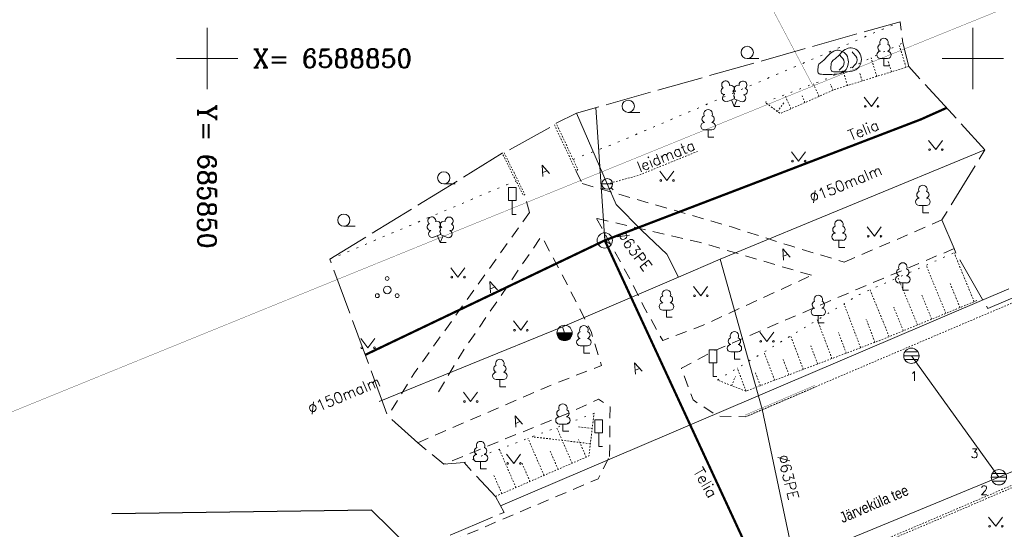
# Model space of a CAD drawing. Header units: metres. Extents: x 685671 to 686635, y 6588408 to 6589199.
# Tile 15 of 34: x 685838 to 685902, y 6588819 to 6588853. Entities that reach past the tile are written whole.
import ezdxf
from ezdxf.enums import TextEntityAlignment as Align

# ---------------------------------------------------------------- set-up
doc = ezdxf.new("R2010")
doc.units = ezdxf.units.M
for name, pattern in [('Kohtla-Järve PPA ühishoone G20$0$AAREKIVI', [0.02001, 0.01, -1e-05, 0.01]), ('Kohtla-Järve PPA ühishoone G20$0$ASFBET', [2.5, 1.5, -1]), ('Kohtla-Järve PPA ühishoone G20$0$KATASTRIPIIR', [7, 4, -1, 1, -1]), ('Kohtla-Järve PPA ühishoone G20$0$KOLVIK', [1.25, 0.25, -1]), ('Kohtla-Järve PPA ühishoone G20$0$NOLVAALL', [1.2, 0.2, -1]), ('Kohtla-Järve PPA ühishoone G20$0$NOLVAKRIIPS', [0.02001, 0.01, -1e-05, 0.01]), ('Kohtla-Järve PPA ühishoone G20$0$NOLVAPEAL', [0.02001, 0.01, -1e-05, 0.01]), ('Kohtla-Järve PPA ühishoone G20$0$TOOPIIR', [7, 6, -1]), ('Kohtla-Järve PPA ühishoone G20$0$VIITJOON', [0.02001, 0.01, -1e-05, 0.01])]:
    doc.linetypes.add(name, pattern=pattern)
doc.layers.add('CON_hoone', color=7, linetype='Continuous')
doc.layers.add('CON_sõidutee_äärekivi_8cm', color=1, linetype='Continuous')
for name, color, linetype, lineweight in [('Kohtla-Järve PPA ühishoone G20$0$HALJASTUS', 250, 'Continuous', 13), ('Kohtla-Järve PPA ühishoone G20$0$LIIKLUS', 250, 'Continuous', 13), ('Kohtla-Järve PPA ühishoone G20$0$MPKAABEL', 250, 'Continuous', 13), ('Kohtla-Järve PPA ühishoone G20$0$PIIR', 224, 'Continuous', 13), ('Kohtla-Järve PPA ühishoone G20$0$PUU', 250, 'Continuous', 13), ('Kohtla-Järve PPA ühishoone G20$0$RELJEEF', 250, 'Continuous', 13), ('Kohtla-Järve PPA ühishoone G20$0$SIKAEV', 250, 'Continuous', 13), ('Kohtla-Järve PPA ühishoone G20$0$SITRASS', 250, 'Continuous', 13), ('Kohtla-Järve PPA ühishoone G20$0$SKKAEV', 250, 'Continuous', 13), ('Kohtla-Järve PPA ühishoone G20$0$SKTRASS', 250, 'Continuous', 13), ('Kohtla-Järve PPA ühishoone G20$0$TEE', 250, 'Continuous', 13), ('Kohtla-Järve PPA ühishoone G20$0$TORUNR', 250, 'Continuous', 13), ('Kohtla-Järve PPA ühishoone G20$0$VKAEV', 250, 'Continuous', 13), ('Kohtla-Järve PPA ühishoone G20$0$VORK', 250, 'Continuous', 13), ('Kohtla-Järve PPA ühishoone G20$0$VTRASS', 250, 'Continuous', 13)]:
    doc.layers.add(name, color=color, linetype=linetype, lineweight=lineweight)
doc.layers.add('Kohtla-Järve PPA ühishoone G20$0$MOOTPIIR', color=250, linetype='Continuous', lineweight=13, plot=False)
doc.styles.add('Kohtla-Järve PPA ühishoone G20$0$romanc', font='romanc.shx')
doc.styles.add('Kohtla-Järve PPA ühishoone G20$0$romans', font='romans.shx')
doc.linetypes.add('Kohtla-Järve PPA ühishoone G20$0$-S-', pattern='A,10,-1.5,["S",Kohtla-Järve PPA ühishoone G20$0$romans,S=1.4,R=0,X=-0.7,Y=-0.7],-1.5,10,-3', length=26)
doc.linetypes.add('Kohtla-Järve PPA ühishoone G20$0$-SK-', pattern='A,10,-1.5,["SK",Kohtla-Järve PPA ühishoone G20$0$romans,S=1.4,R=0,X=-1.4,Y=-0.7],-1.5,10,-3', length=26)
doc.linetypes.add('Kohtla-Järve PPA ühishoone G20$0$-V-', pattern='A,10,-1.5,["V",Kohtla-Järve PPA ühishoone G20$0$romans,S=1.4,R=0,X=-0.7,Y=-0.7],-1.5,10,-3', length=26)
doc.linetypes.add('Kohtla-Järve PPA ühishoone G20$0$KAITSETORU', pattern='A,0,0,[153,mkm.shx,S=0.075,R=0,X=0,Y=0],-0.15,[153,mkm.shx,S=0.075,R=0,X=0,Y=0],-0.15,[153,mkm.shx,S=0.075,R=0,X=0,Y=0],-0.15,[153,mkm.shx,S=0.075,R=0,X=0,Y=0],-0.15,[153,mkm.shx,S=0.075,R=0,X=0,Y=0],-0.15,[153,mkm.shx,S=0.075,R=0,X=0,Y=0],-0.15,[152,mkm.shx,S=0.075,R=0,X=0,Y=0],-1.2', length=2.1)
doc.linetypes.add('Kohtla-Järve PPA ühishoone G20$0$MP_KBL', pattern='A,8,-2,[138,mkm.shx,S=1,R=0,X=0,Y=0],6,[138,mkm.shx,S=1,R=180,X=0,Y=0],-2', length=18)
doc.linetypes.add('Kohtla-Järve PPA ühishoone G20$0$SI_KBL', pattern='A,8,-2,4,[132,mkm.shx,S=0.5,R=0,X=0,Y=0],4,-2', length=20)

# ---------------------------------------------------------------- blocks, each defined once
blk = doc.blocks.new('Kohtla-Järve PPA ühishoone G20$0$VKORIS')
at = {"color": 0, "linetype": 'Continuous'}
for p, q in [((0, 4), (0, -4)), ((-4, 0), (4, 0))]:
    blk.add_line(p, q, dxfattribs=at)
blk = doc.blocks.new('Kohtla-Järve PPA ühishoone G20$0$MURU')
at = {"color": 0, "linetype": 'Continuous'}
for p, q in [((-0.93, 1.21), (0, 0)), ((0, 0), (0.89, 1.21))]:
    blk.add_line(p, q, dxfattribs=at)
for centre in [(-0.8, 0), (0.86, 0)]:
    blk.add_ellipse(centre, major_axis=(0.0778, 0.0778), ratio=1, start_param=5.497787, end_param=11.780972, dxfattribs=at)
blk = doc.blocks.new('Kohtla-Järve PPA ühishoone G20$0$REKAEV')
at = {"layer": 'Kohtla-Järve PPA ühishoone G20$0$SKKAEV', "linetype": 'Continuous'}
for p, q in [((0.86, 0.5), (-0.86, 0.5)), ((-1, 0), (1, 0)), ((0.86, -0.5), (-0.86, -0.5))]:
    blk.add_line(p, q, dxfattribs=at)
blk.add_circle((0, 0), 1, dxfattribs=at)
blk = doc.blocks.new('Kohtla-Järve PPA ühishoone G20$0$PQQSAS')
at = {"color": 0, "linetype": 'Continuous'}
for centre, radius in [((0, 1.5), 0.25), ((0, 0), 0.5), ((-1.3, -0.75), 0.25), ((1.3, -0.75), 0.25)]:
    blk.add_circle(centre, radius, dxfattribs=at)
blk = doc.blocks.new('Kohtla-Järve PPA ühishoone G20$0$LEHTP2')
at = {"layer": 'Kohtla-Järve PPA ühishoone G20$0$PUU', "linetype": 'Continuous'}
for p, q in [((-0.88, 0.67), (0.01, 1.02)), ((0, 0), (-0.35, 0.88)), ((0, 0), (0.36, 0.88)), ((0.76, 0), (0, 0)), ((0.01, 1.02), (0.89, 0.66))]:
    blk.add_line(p, q, dxfattribs=at)
at = {"layer": 'Kohtla-Järve PPA ühishoone G20$0$PUU', "linetype": 'Continuous', "flags": 128}
blk.add_lwpolyline([(0.01, 2.01), (-0.03, 1.86), (-0.03, 1.82), (-0.01, 1.76), (0.03, 1.69), (0.04, 1.65), (0.01, 1.58), (-0.04, 1.48), (-0.05, 1.43), (-0.04, 1.4), (-0.02, 1.34), (0.05, 1.22), (0.06, 1.18), (0.05, 1.14), (0.02, 1.07), (0.01, 1.02)], dxfattribs=at)
at = {"layer": 'Kohtla-Järve PPA ühishoone G20$0$PUU', "linetype": 'Continuous'}
for centre, radius, start, end in [((-1.11, 2.83), 0.512, 111.5027, 232.5173), ((-1.11, 2.83), 0.512, 350.4856, 111.5002), ((-0.44, 2.33), 0.448, 308.5041, 111.5725), ((0.48, 2.32), 0.45, 67.7016, 230.5126), ((1.16, 2.81), 0.512, 67.6168, 188.6314), ((1.16, 2.81), 0.512, 306.5997, 67.6143), ((-1.26, 2.01), 0.448, 111.4304, 274.4987), ((-1.05, 1.12), 0.475, 111.5014, 291.5004), ((0.01, 1.53), 0.475, 66.7655, 111.5015), ((1.07, 1.1), 0.475, 247.6166, 67.6155), ((1.29, 1.99), 0.448, 264.6183, 67.6866)]:
    blk.add_arc(centre, radius, start, end, dxfattribs=at)
blk = doc.blocks.new('Kohtla-Järve PPA ühishoone G20$0$LEHTP1')
at = {"layer": 'Kohtla-Järve PPA ühishoone G20$0$PUU', "linetype": 'Continuous'}
for p, q in [((0.48, 0.95), (-0.48, 0.95)), ((0, 0), (0, 0.95)), ((0.76, 0), (0, 0))]:
    blk.add_line(p, q, dxfattribs=at)
for centre, radius, start, end in [((-0.34, 2.35), 0.465, 109.0217, 253.1415), ((0, 3.04), 0.554, 332.5799, 207.4201), ((0.34, 2.35), 0.465, 286.8508, 70.9859), ((-0.47, 1.42), 0.475, 90.0016, 269.3953), ((0.47, 1.42), 0.475, 270.6047, 89.9984)]:
    blk.add_arc(centre, radius, start, end, dxfattribs=at)
blk = doc.blocks.new('Kohtla-Järve PPA ühishoone G20$0$KIVISU')
at = {"color": 0, "linetype": 'Continuous'}
for points, knots in [([(-2.05, -1.07), (-2.04, -0.8), (-2.04, -0.54), (-2.01, -0.27), (-1.97, 0.08), (-1.53, 0.24), (-1.29, 0.49), (-1.04, 0.75), (-0.8, 1), (-0.55, 1.26), (-0.34, 1.48), (-0.05, 1.63), (0.23, 1.74), (0.47, 1.83), (0.76, 1.79), (1.01, 1.68), (1.27, 1.57), (1.49, 1.44), (1.67, 1.18), (1.88, 0.88), (1.94, 0.57), (1.94, 0.27), (1.94, -0.06), (1.88, -0.38), (1.63, -0.71), (1.38, -1.04), (1.1, -1.21), (0.75, -1.27), (0.31, -1.34), (-0.13, -1.36), (-0.57, -1.37), (-0.91, -1.38), (-1.25, -1.37), (-1.59, -1.35), (-1.72, -1.34), (-1.9, -1.33), (-1.97, -1.21), (-2, -1.16), (-2.02, -1.12), (-2.05, -1.07)], [0, 0, 0, 0, 0.070434, 0.070434, 0.070434, 0.162491, 0.162491, 0.162491, 0.256397, 0.256397, 0.256397, 0.336931, 0.336931, 0.336931, 0.405721, 0.405721, 0.405721, 0.47853, 0.47853, 0.47853, 0.561997, 0.561997, 0.561997, 0.652379, 0.652379, 0.652379, 0.744099, 0.744099, 0.744099, 0.860503, 0.860503, 0.860503, 0.950211, 0.950211, 0.950211, 0.985821, 0.985821, 0.985821, 1, 1, 1, 1]), ([(0.73, 1.24), (0.88, 1.06), (1.04, 0.88), (1.2, 0.7), (1.41, 0.45), (1.46, -0.03), (1.24, -0.27), (1.07, -0.46), (0.89, -0.64), (0.72, -0.83)], [0, 0, 0, 0, 0.292091, 0.292091, 0.292091, 0.688198, 0.688198, 0.688198, 1, 1, 1, 1])]:
    blk.add_open_spline(points, degree=3, knots=knots, dxfattribs=at)
blk = doc.blocks.new('Kohtla-Järve PPA ühishoone G20$0$LIIKLM')
at = {"color": 0, "linetype": 'Continuous', "flags": 128}
for points in [[(-0.5, 3.5), (-0.5, 1.8)], [(0.5, 3.5), (-0.5, 3.5)], [(0.5, 3.5), (0.5, 1.8)], [(0.5, 1.8), (-0.5, 1.8)], [(0, 1.8), (0, 0)], [(0.5, 0), (0, 0)]]:
    blk.add_lwpolyline(points, dxfattribs=at)
blk = doc.blocks.new('Kohtla-Järve PPA ühishoone G20$0$THYDRK')
at = {"color": 0, "linetype": 'Continuous'}
blk.add_line((-1, 0), (1, 0), dxfattribs=at)
blk.add_circle((0, 0), 1, dxfattribs=at)
for radius in [0.965, 0.935, 0.901, 0.871, 0.836, 0.806, 0.772, 0.742, 0.707, 0.677, 0.642, 0.612, 0.578, 0.548, 0.513, 0.483, 0.449, 0.419, 0.384, 0.354, 0.319, 0.289, 0.255, 0.225, 0.19, 0.16, 0.126, 0.0956, 0.0656, 0.0356]:
    blk.add_arc((0, 0), radius, 180, 0, dxfattribs=at)
blk = doc.blocks.new('Kohtla-Järve PPA ühishoone G20$0$SIKAEV')
at = {"layer": 'Kohtla-Järve PPA ühishoone G20$0$SIKAEV', "linetype": 'Continuous'}
for p, q in [((0, 0), (-0.83, -0.55)), ((0, 1), (0, 0)), ((0, 0), (0.83, -0.55))]:
    blk.add_line(p, q, dxfattribs=at)
blk.add_circle((0, 0), 1, dxfattribs=at)
blk = doc.blocks.new('Kohtla-Järve PPA ühishoone G20$0$VESIIB')
at = {"layer": 'Kohtla-Järve PPA ühishoone G20$0$VKAEV', "linetype": 'Continuous', "lineweight": 0}
for p, q in [((-0.7, 0), (0.7, 0)), ((-0.49, -0.49), (-0.77, -0.77)), ((0.49, -0.49), (0.77, -0.77))]:
    blk.add_line(p, q, dxfattribs=at)
blk.add_circle((0, 0), 0.7, dxfattribs=at)
blk = doc.blocks.new('Kohtla-Järve PPA ühishoone G20$0$HARVIK')
at = {"color": 0, "linetype": 'Continuous'}
blk.add_line((0, -0.8), (1.5, -0.8), dxfattribs=at)
at = {"color": 0}
blk.add_circle((0, 0), 0.8, dxfattribs=at)
blk = doc.blocks.new('Kohtla-Järve PPA ühishoone G20')
at = {"layer": 'Kohtla-Järve PPA ühishoone G20$0$HALJASTUS', "linetype": 'Kohtla-Järve PPA ühishoone G20$0$KOLVIK', "ltscale": 0.5, "flags": 128}
for points in [[(685873.898, 6588843.408), (685876.617, 6588844.441), (685895.253, 6588852.394)], [(685858.019, 6588836.884), (685869.546, 6588841.755), (685870.174, 6588841.994)]]:
    blk.add_lwpolyline(points, dxfattribs=at)
at = {"layer": 'Kohtla-Järve PPA ühishoone G20$0$MOOTPIIR', "linetype": 'Kohtla-Järve PPA ühishoone G20$0$TOOPIIR', "ltscale": 0.5, "flags": 128}
blk.add_lwpolyline([(685869.387, 6588820.364), (685868.831, 6588821.407), (685866.776, 6588823.614), (685865.449, 6588823.514), (685863.749, 6588824.914), (685861.795, 6588826.658), (685858.019, 6588836.884), (685869.267, 6588843.804), (685869.401, 6588843.842), (685872.578, 6588845.593), (685872.674, 6588845.666), (685872.79, 6588845.768), (685874.124, 6588846.426), (685895.253, 6588852.394), (685895.422, 6588851.015), (685895.818, 6588849.474), (685900.774, 6588844.027), (685897.979, 6588839.453), (685898.784, 6588837.586), (685898.854, 6588837.344), (685900.965, 6588833.677), (685963.689, 6588860.242), (686030.151, 6588728.663), (685913.004, 6588656.897), (685845.278, 6588745.253), (685845.259, 6588745.258), (685841.645, 6588746.305), (685838.558, 6588746.347), (685822.052, 6588746.971), (685821.395, 6588747.095), (685815.914, 6588744.024), (685806.514, 6588743.018), (685795.746, 6588740.152), (685789.77, 6588738.35), (685788.184, 6588739.028), (685784.861, 6588745.529), (685780.661, 6588747.743), (685775.595, 6588745.082), (685775.032, 6588745.722), (685769.911, 6588755.473), (685769.911, 6588755.473), (685773.577, 6588767.172), (685773.518, 6588767.304), (685769.33, 6588777.24), (685784.894, 6588784.731), (685786.098, 6588789.938), (685785.18, 6588791.624), (685772.316, 6588802.65), (685764.195, 6588811.626), (685762.419, 6588819.314), (685761.388, 6588821.621), (685758.472, 6588823.579), (685757.702, 6588825.208), (685751.163, 6588833.728), (685755.104, 6588837.066), (685757.838, 6588836.481), (685758.521, 6588836.763), (685761.806, 6588839.937), (685765.154, 6588841.336), (685773.312, 6588841.865), (685774.925, 6588838.994), (685775.39, 6588838.109), (685792.17, 6588825.995), (685797.26, 6588822.261), (685801.471, 6588821.205), (685801.506, 6588819.813), (685809.93, 6588822.734), (685825.057, 6588821.873), (685826.268, 6588817.281), (685828.045, 6588813.403), (685829.301, 6588810.975), (685829.581, 6588810.294), (685830.521, 6588808.632), (685830.717, 6588807.165), (685831.932, 6588804.695), (685832.024, 6588804.479)], close=True, dxfattribs=at)
at = {"layer": 'Kohtla-Järve PPA ühishoone G20$0$MPKAABEL', "linetype": 'Kohtla-Järve PPA ühishoone G20$0$MP_KBL', "ltscale": 0.5, "flags": 128}
blk.add_lwpolyline([(685869.154, 6588820.801), (685902.345, 6588834.958)], dxfattribs=at)
at = {"layer": 'Kohtla-Järve PPA ühishoone G20$0$PIIR', "color": 1, "linetype": 'Kohtla-Järve PPA ühishoone G20$0$KATASTRIPIIR', "ltscale": 0.5, "const_width": 0.02, "flags": 128}
blk.add_lwpolyline([(685735.07, 6588909.61), (685759.79, 6588863.02), (685784.2, 6588875.63), (685806.11, 6588833.75), (685814.52, 6588817.68), (685889.56, 6588848.2), (685837.07, 6588947.63), (685828.06, 6588964.77), (685824.94, 6588962.96), (685735.07, 6588909.61)], close=True, dxfattribs=at)
blk.add_lwpolyline([(685716.77, 6588778.03), (685738.6, 6588745.29), (685802.47, 6588772.1), (685804.91, 6588767.09), (685835.53, 6588780.71), (685915.31, 6588816.21), (685960.71, 6588836.42), (686035.3, 6588866.66), (686082.42, 6588884.69), (686148.48, 6588896.21), (686183.88, 6588895.46), (686240.01, 6588901.9), (686274.8, 6588910.49), (686271.24, 6588941.96), (686238.78, 6588948.4), (686130.81, 6588924.43), (686104.96, 6588925.39), (686039.54, 6588902.75), (686019.81, 6588895.45), (686016.25, 6588904.34), (686012.28, 6588908.21), (686004.31, 6588910.86), (685980.69, 6588900.73), (685976.21, 6588892.56), (685976.32, 6588887.19), (685977.59, 6588884.03), (685959.72, 6588876.63), (685889.56, 6588848.2), (685814.52, 6588817.68), (685790.98, 6588808.16), (685716.77, 6588778.03)], dxfattribs=at)
blk.add_lwpolyline([(685716.77, 6588778.03), (685738.6, 6588745.29), (685802.47, 6588772.1), (685804.91, 6588767.09), (685835.53, 6588780.71), (685915.31, 6588816.21), (685960.71, 6588836.42), (686035.3, 6588866.66), (686082.42, 6588884.69), (686148.48, 6588896.21), (686183.88, 6588895.46), (686240.01, 6588901.9), (686274.8, 6588910.49), (686271.24, 6588941.96), (686238.78, 6588948.4), (686130.81, 6588924.43), (686104.96, 6588925.39), (686039.54, 6588902.75), (686019.81, 6588895.45), (686016.25, 6588904.34), (686012.28, 6588908.21), (686004.31, 6588910.86), (685980.69, 6588900.73), (685976.21, 6588892.56), (685976.32, 6588887.19), (685977.59, 6588884.03), (685959.72, 6588876.63), (685889.56, 6588848.2), (685814.52, 6588817.68), (685790.98, 6588808.16), (685716.77, 6588778.03)], dxfattribs=at)
at = {"layer": 'Kohtla-Järve PPA ühishoone G20$0$RELJEEF', "linetype": 'Kohtla-Järve PPA ühishoone G20$0$NOLVAKRIIPS', "ltscale": 0.5}
for p, q in [((685895.636, 6588849.418), (685895.177, 6588850.899)), ((685893.726, 6588848.825), (685893.35, 6588850.036)), ((685894.681, 6588849.122), (685894.472, 6588849.795)), ((685891.815, 6588848.233), (685891.524, 6588849.173)), ((685892.771, 6588848.529), (685892.604, 6588849.067)), ((685889.95, 6588847.522), (685889.587, 6588848.341)), ((685890.864, 6588847.927), (685890.693, 6588848.313)), ((685888.121, 6588846.711), (685887.716, 6588847.626)), ((685889.035, 6588847.117), (685888.843, 6588847.55)), ((685887.233, 6588846.535), (685887.712, 6588847.171)), ((685900.081, 6588834.116), (685898.773, 6588837.308)), ((685898.231, 6588833.358), (685896.942, 6588836.501)), ((685896.38, 6588832.599), (685895.111, 6588835.695)), ((685899.156, 6588833.737), (685898.507, 6588835.321)), ((685894.53, 6588831.84), (685893.28, 6588834.889)), ((685892.666, 6588831.114), (685891.582, 6588833.979)), ((685897.305, 6588832.978), (685896.666, 6588834.538)), ((685895.455, 6588832.22), (685894.825, 6588833.756)), ((685890.796, 6588830.406), (685889.84, 6588832.93)), ((685893.601, 6588831.468), (685893.027, 6588832.986)), ((685891.731, 6588830.76), (685891.221, 6588832.108)), ((685888.925, 6588829.698), (685888.099, 6588831.88)), ((685887.055, 6588828.99), (685886.358, 6588830.831)), ((685889.86, 6588830.052), (685889.415, 6588831.229)), ((685887.99, 6588829.344), (685887.609, 6588830.35)), ((685885.184, 6588828.282), (685884.617, 6588829.782)), ((685886.12, 6588828.636), (685885.803, 6588829.471)), ((685884.253, 6588828.637), (685884.491, 6588829.243)), ((685873.832, 6588823.572), (685872.821, 6588825.907)), ((685875.143, 6588825.839), (685874.192, 6588825.953)), ((685871.997, 6588822.778), (685870.949, 6588825.197)), ((685875.024, 6588824.846), (685871.222, 6588825.3)), ((685874.75, 6588823.969), (685874.254, 6588825.116)), ((685870.161, 6588821.983), (685869.077, 6588824.487)), ((685872.914, 6588823.175), (685872.4, 6588824.363)), ((685871.079, 6588822.38), (685870.546, 6588823.611)), ((685869.244, 6588821.586), (685868.692, 6588822.859))]:
    blk.add_line(p, q, dxfattribs=at)
at = {"layer": 'Kohtla-Järve PPA ühishoone G20$0$RELJEEF', "linetype": 'Kohtla-Järve PPA ühishoone G20$0$NOLVAALL', "ltscale": 0.5, "flags": 128}
for points in [[(685886.434, 6588847.136), (685890.513, 6588848.695), (685895.422, 6588851.015)], [(685883.322, 6588829.001), (685892.575, 6588834.578), (685898.854, 6588837.344)], [(685866.776, 6588823.614), (685875.261, 6588826.832)]]:
    blk.add_lwpolyline(points, dxfattribs=at)
at = {"layer": 'Kohtla-Järve PPA ühishoone G20$0$RELJEEF', "linetype": 'Kohtla-Järve PPA ühishoone G20$0$NOLVAPEAL', "ltscale": 0.5, "flags": 128}
for points in [[(685895.818, 6588849.474), (685890.946, 6588847.963), (685887.415, 6588846.398), (685886.434, 6588847.136)], [(685900.251, 6588834.186), (685893.878, 6588831.573), (685885.171, 6588828.277), (685883.322, 6588829.001)], [(685868.831, 6588821.407), (685874.928, 6588824.047), (685875.261, 6588826.832)]]:
    blk.add_lwpolyline(points, dxfattribs=at)
at = {"layer": 'Kohtla-Järve PPA ühishoone G20$0$SITRASS', "linetype": 'Kohtla-Järve PPA ühishoone G20$0$-S-', "ltscale": 0.5, "const_width": 0.15, "flags": 128}
for points in [[(685875.964, 6588838.118), (685887.281, 6588842.446), (685896.591, 6588846.015), (685898.279, 6588846.769)], [(685860.323, 6588830.644), (685875.964, 6588838.118)], [(685878.802, 6588787.6), (685887.771, 6588812.616), (685875.964, 6588838.118)]]:
    blk.add_lwpolyline(points, dxfattribs=at)
at = {"layer": 'Kohtla-Järve PPA ühishoone G20$0$SITRASS', "linetype": 'Kohtla-Järve PPA ühishoone G20$0$SI_KBL', "ltscale": 0.5, "flags": 128}
blk.add_lwpolyline([(685875.385, 6588846.787), (685875.964, 6588838.118)], dxfattribs=at)
at = {"layer": 'Kohtla-Järve PPA ühishoone G20$0$SITRASS', "linetype": 'Kohtla-Järve PPA ühishoone G20$0$KAITSETORU', "ltscale": 0.5, "flags": 128}
blk.add_lwpolyline([(685875.964, 6588838.118), (685875.385, 6588846.787)], dxfattribs=at)
at = {"layer": 'Kohtla-Järve PPA ühishoone G20$0$SKTRASS', "linetype": 'Kohtla-Järve PPA ühishoone G20$0$-SK-', "ltscale": 0.5}
for p, q in [((685901.695, 6588822.654), (685947.079, 6588841.675)), ((685895.981, 6588830.585), (685901.695, 6588822.654)), ((685858.762, 6588805.016), (685901.695, 6588822.654))]:
    blk.add_line(p, q, dxfattribs=at)
at = {"layer": 'Kohtla-Järve PPA ühishoone G20$0$TEE', "linetype": 'Kohtla-Järve PPA ühishoone G20$0$AAREKIVI', "ltscale": 0.5, "flags": 128}
for points in [[(685872.674, 6588845.666), (685874.094, 6588842.644), (685874.201, 6588842.763), (685872.79, 6588845.768)], [(685869.401, 6588843.842), (685870.735, 6588841.116), (685870.645, 6588841.056), (685869.267, 6588843.804)], [(685885.129, 6588826.604), (685897.608, 6588831.931), (685914.895, 6588839.264)], [(685918.901, 6588829.02), (685901.921, 6588821.87), (685897.485, 6588819.965), (685885.545, 6588814.902), (685879.952, 6588812.625), (685878.172, 6588811.879)], [(685918.959, 6588828.882), (685901.98, 6588821.732), (685897.544, 6588819.827), (685885.603, 6588814.763), (685880.009, 6588812.486), (685878.23, 6588811.741)]]:
    blk.add_lwpolyline(points, dxfattribs=at)
at = {"layer": 'Kohtla-Järve PPA ühishoone G20$0$TEE', "linetype": 'Kohtla-Järve PPA ühishoone G20$0$ASFBET', "ltscale": 0.5, "flags": 128}
for points in [[(685874.094, 6588842.644), (685874.485, 6588841.83)], [(685874.485, 6588841.83), (685884.228, 6588838.997), (685888.166, 6588837.744), (685891.6, 6588836.704)], [(685871.052, 6588839.945), (685870.735, 6588841.116)], [(685871.052, 6588839.945), (685863.549, 6588829.481), (685861.795, 6588826.658)], [(685889.468, 6588835.839), (685887.248, 6588836.489), (685882.211, 6588837.987), (685875.425, 6588839.559)], [(685875.425, 6588839.559), (685876.065, 6588838.39), (685877.596, 6588835.606), (685878.48, 6588833.868), (685879.746, 6588831.576), (685882.395, 6588832.587), (685889.468, 6588835.839)], [(685891.6, 6588836.704), (685897.979, 6588839.453)], [(685863.749, 6588824.914), (685872.505, 6588828.69), (685875.752, 6588829.953), (685875.065, 6588832.172), (685874.165, 6588833.99), (685871.846, 6588838.407)], [(685865.106, 6588828.236), (685866.537, 6588830.635), (685871.846, 6588838.407)], [(685898.784, 6588837.586), (685892.455, 6588834.936), (685883.116, 6588830.914), (685880.966, 6588829.776), (685881.734, 6588827.703), (685883.188, 6588826.739), (685883.474, 6588826.644)], [(685876.281, 6588824.017), (685876.31, 6588827.252), (685875.546, 6588827.744), (685873.552, 6588826.824), (685865.449, 6588823.514)], [(685883.474, 6588826.644), (685885.129, 6588826.604)], [(685808.219, 6588794.26), (685818.306, 6588798.411), (685829.698, 6588803.183), (685845.194, 6588809.657), (685864.465, 6588817.861), (685875.526, 6588822.554), (685876.281, 6588824.017)]]:
    blk.add_lwpolyline(points, dxfattribs=at)
at = {"layer": 'Kohtla-Järve PPA ühishoone G20$0$VTRASS', "linetype": 'Kohtla-Järve PPA ühishoone G20$0$-V-', "ltscale": 0.5, "flags": 128}
for points in [[(685874.124, 6588846.426), (685876.127, 6588841.803), (685876.699, 6588840.466), (685878.379, 6588838.756), (685880.016, 6588837.211), (685880.776, 6588835.727)], [(685861.234, 6588827.609), (685873.194, 6588832.473), (685880.776, 6588835.727), (685883.495, 6588836.886), (685900.774, 6588844.027)], [(685883.495, 6588836.886), (685886.229, 6588827.103), (685888.056, 6588818.546), (685890.592, 6588809.943), (685891.024, 6588806.757), (685891.473, 6588806.628), (685891.496, 6588806.27), (685892.008, 6588805.176)], [(685873.194, 6588832.473), (685873.341, 6588832.075)]]:
    blk.add_lwpolyline(points, dxfattribs=at)
at = {"layer": 'Kohtla-Järve PPA ühishoone G20$0$VTRASS', "linetype": 'Kohtla-Järve PPA ühishoone G20$0$VIITJOON', "ltscale": 0.5, "flags": 128}
blk.add_lwpolyline([(685876.127, 6588841.803), (685878.185, 6588842.373), (685882.015, 6588843.93)], dxfattribs=at)
at = {"layer": 'Kohtla-Järve PPA ühishoone G20$0$HALJASTUS', "ltscale": 0.5, "xscale": 0.5, "yscale": 0.5, "zscale": 0.5}
for p in [(685885.265, 6588850.391), (685877.5, 6588846.872), (685865.451, 6588842.202), (685858.929, 6588839.441)]:
    blk.add_blockref('Kohtla-Järve PPA ühishoone G20$0$HARVIK', p, dxfattribs=at)
at = {"layer": 'Kohtla-Järve PPA ühishoone G20$0$HALJASTUS', "linetype": 'Continuous', "xscale": 0.5, "yscale": 0.5, "zscale": 0.5}
for p in [(685893.37, 6588846.868), (685897.568, 6588844.045), (685888.616, 6588843.296), (685880.019, 6588842.034), (685893.567, 6588838.389), (685866.375, 6588835.724), (685882.228, 6588834.502), (685870.476, 6588832.254), (685886.548, 6588831.527), (685860.499, 6588831.11), (685867.203, 6588827.6), (685870.024, 6588823.561), (685901.484, 6588819.456)]:
    blk.add_blockref('Kohtla-Järve PPA ühishoone G20$0$MURU', p, dxfattribs=at)
at = {"layer": 'Kohtla-Järve PPA ühishoone G20$0$LIIKLUS', "linetype": 'Continuous', "xscale": 0.5, "yscale": 0.5, "zscale": 0.5}
for p in [(685869.926, 6588839.819), (685883.035, 6588829.228), (685875.567, 6588824.659)]:
    blk.add_blockref('Kohtla-Järve PPA ühishoone G20$0$LIIKLM', p, dxfattribs=at)
at = {"layer": 'Kohtla-Järve PPA ühishoone G20$0$PUU', "linetype": 'Continuous', "xscale": 0.5, "yscale": 0.5, "zscale": 0.5}
for name, p in [('Kohtla-Järve PPA ühishoone G20$0$LEHTP1', (685894.192, 6588849.517)), ('Kohtla-Järve PPA ühishoone G20$0$LEHTP2', (685884.406, 6588846.86)), ('Kohtla-Järve PPA ühishoone G20$0$LEHTP1', (685882.713, 6588844.865)), ('Kohtla-Järve PPA ühishoone G20$0$LEHTP1', (685896.73, 6588839.926)), ('Kohtla-Järve PPA ühishoone G20$0$LEHTP2', (685865.225, 6588837.985)), ('Kohtla-Järve PPA ühishoone G20$0$LEHTP1', (685891.253, 6588837.65)), ('Kohtla-Järve PPA ühishoone G20$0$LEHTP1', (685895.422, 6588834.864)), ('Kohtla-Järve PPA ühishoone G20$0$PQQSAS', (685861.761, 6588834.886)), ('Kohtla-Järve PPA ühishoone G20$0$LEHTP1', (685879.993, 6588833.097)), ('Kohtla-Järve PPA ühishoone G20$0$LEHTP1', (685889.905, 6588832.742)), ('Kohtla-Järve PPA ühishoone G20$0$LEHTP1', (685874.599, 6588830.76)), ('Kohtla-Järve PPA ühishoone G20$0$LEHTP1', (685884.428, 6588830.365)), ('Kohtla-Järve PPA ühishoone G20$0$LEHTP1', (685869.114, 6588828.561)), ('Kohtla-Järve PPA ühishoone G20$0$LEHTP1', (685873.231, 6588825.657)), ('Kohtla-Järve PPA ühishoone G20$0$LEHTP1', (685867.857, 6588823.204))]:
    blk.add_blockref(name, p, dxfattribs=at)
at = {"layer": 'Kohtla-Järve PPA ühishoone G20$0$RELJEEF', "linetype": 'Continuous', "xscale": 0.5, "yscale": 0.5, "zscale": 0.5}
for p in [(685891.747, 6588849.804), (685890.9, 6588849.638)]:
    blk.add_blockref('Kohtla-Järve PPA ühishoone G20$0$KIVISU', p, dxfattribs=at)
at = {"layer": 'Kohtla-Järve PPA ühishoone G20$0$SIKAEV', "linetype": 'Continuous', "xscale": 0.5, "yscale": 0.5, "zscale": 0.5}
blk.add_blockref('Kohtla-Järve PPA ühishoone G20$0$SIKAEV', (685875.964, 6588838.118), dxfattribs=at)
at = {"layer": 'Kohtla-Järve PPA ühishoone G20$0$SKKAEV', "linetype": 'Continuous', "xscale": 0.5, "yscale": 0.5, "zscale": 0.5}
for p in [(685895.981, 6588830.585), (685901.695, 6588822.654)]:
    blk.add_blockref('Kohtla-Järve PPA ühishoone G20$0$REKAEV', p, dxfattribs=at)
at = {"layer": 'Kohtla-Järve PPA ühishoone G20$0$VKAEV', "linetype": 'Continuous', "xscale": 0.5, "yscale": 0.5, "zscale": 0.5}
for name, p in [('Kohtla-Järve PPA ühishoone G20$0$VESIIB', (685876.127, 6588841.803)), ('Kohtla-Järve PPA ühishoone G20$0$THYDRK', (685873.341, 6588832.075))]:
    blk.add_blockref(name, p, dxfattribs=at)
at = {"layer": 'Kohtla-Järve PPA ühishoone G20$0$VORK', "xscale": 0.5, "yscale": 0.5, "zscale": 0.5}
for p in [(685850, 6588850), (685900, 6588850)]:
    blk.add_blockref('Kohtla-Järve PPA ühishoone G20$0$VKORIS', p, dxfattribs=at)
at = {"layer": 'Kohtla-Järve PPA ühishoone G20$0$SITRASS', "ltscale": 0.5, "style": 'Kohtla-Järve PPA ühishoone G20$0$romanc'}
for rotation, p in [(21.93537, (685892.845, 6588845.318)), (299.53026, (685882.543, 6588822.313))]:
    blk.add_text('Telia', height=0.7, rotation=rotation, dxfattribs=at).set_placement(p, align=Align.MIDDLE_CENTER)
at = {"layer": 'Kohtla-Järve PPA ühishoone G20$0$TEE', "linetype": 'Continuous', "style": 'Kohtla-Järve PPA ühishoone G20$0$romanc'}
for p in [(685872.004, 6588842.712), (685887.718, 6588837.251), (685868.592, 6588835.114), (685878.052, 6588829.813), (685870.244, 6588826.343)]:
    blk.add_text('A', height=0.7, rotation=23.12235, dxfattribs=at).set_placement(p, align=Align.MIDDLE_CENTER)
at = {"layer": 'Kohtla-Järve PPA ühishoone G20$0$TORUNR', "style": 'Kohtla-Järve PPA ühishoone G20$0$romanc'}
for s, p in [('1', (685896.156, 6588829.254)), ('3', (685900.1, 6588824.217)), ('2', (685900.732, 6588821.806))]:
    blk.add_text(s, height=0.6, dxfattribs=at).set_placement(p, align=Align.MIDDLE_CENTER)
at = {"layer": 'Kohtla-Järve PPA ühishoone G20$0$VORK', "style": 'Kohtla-Järve PPA ühishoone G20$0$romanc'}
blk.add_text('X= 6588850', height=1.2, dxfattribs=at).set_placement((685853, 6588850), align=Align.MIDDLE_LEFT)
blk.add_text('Y= 685850', height=1.2, rotation=270, dxfattribs=at).set_placement((685850, 6588847), align=Align.MIDDLE_LEFT)
at = {"layer": 'Kohtla-Järve PPA ühishoone G20$0$VTRASS', "linetype": 'Kohtla-Järve PPA ühishoone G20$0$-V-', "ltscale": 0.5, "style": 'Kohtla-Järve PPA ühishoone G20$0$romanc'}
for s, rotation, p in [('leidmata', 22.36189, (685879.96, 6588843.634)), ('%%C150malm', 22.36189, (685891.686, 6588841.817)), ('%%C63PE', 307.15287, (685877.91, 6588837.447)), ('%%C150malm', 22.36189, (685858.938, 6588828.013)), ('%%C63PE', 284.10731, (685887.945, 6588822.669))]:
    blk.add_text(s, height=0.7, rotation=rotation, dxfattribs=at).set_placement(p, align=Align.MIDDLE_CENTER)

msp = doc.modelspace()

# ---------------------------------------------------------------- linework, layer by layer
at = {"layer": 'CON_hoone'}
msp.add_lwpolyline([(685885.906, 6588795.797), (685860.744, 6588820.516), (685843.791, 6588820.274)], dxfattribs=at)
at = {"layer": 'CON_sõidutee_äärekivi_8cm', "color": 18, "true_color": 0x000000, "const_width": 0.02}
for points in [[(685885.128, 6588826.713), (685889.697, 6588828.664)], [(685885.218, 6588826.604), (685889.732, 6588828.536)]]:
    msp.add_lwpolyline(points, dxfattribs=at)

# ---------------------------------------------------------------- block references
at = {"color": 251, "true_color": 0x636466}
msp.add_blockref('Kohtla-Järve PPA ühishoone G20', (0, 0), dxfattribs=at)

# ---------------------------------------------------------------- texts
at = {"insert": (685891.213, 6588820.298), "char_height": 0.7, "attachment_point": 1, "rotation": 23.31098}
msp.add_mtext_dynamic_manual_height_columns('{\\fSwis721 Cn BT|b0|i0|c0|p34;Järveküla tee}', width=10.52961, gutter_width=12.5, heights=[0], dxfattribs=at)

doc.saveas('drawing.dxf')
